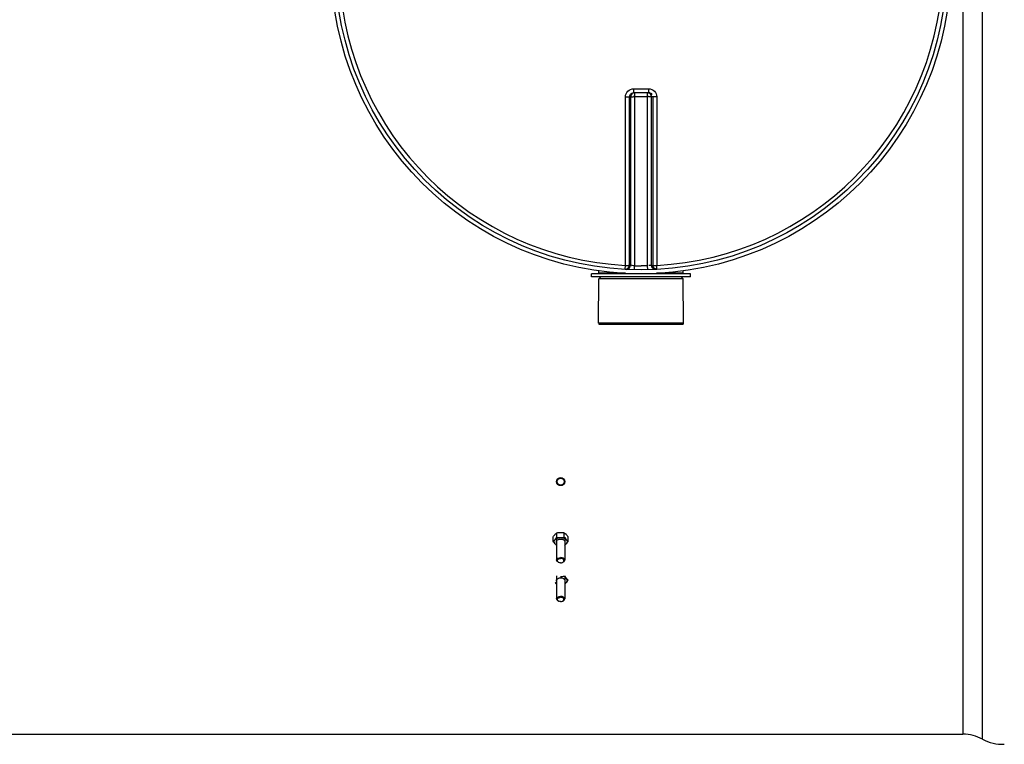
# Model space of a CAD drawing. Header units: millimetres. Extents: x 0 to 297, y 0 to 210.
# Tile 127 of 256: x 158.24 to 169.26, y 83.48 to 91.58. Entities that reach past the tile are written whole.
import ezdxf

# ---------------------------------------------------------------- set-up
doc = ezdxf.new("R2010")
doc.units = ezdxf.units.MM
doc.header["$LTSCALE"] = 16.335
doc.layers.get('0').update_dxf_attribs({"linetype": 'CONTINUOUS'})
for name, color, linetype in [('01_GLOBAL', 7, 'CONTINUOUS'), ('AXE-VISSERIE', 7, 'CONTINUOUS'), ('AXES_REF', 7, 'CONTINUOUS')]:
    doc.layers.add(name, color=color, linetype=linetype)

msp = doc.modelspace()

# ---------------------------------------------------------------- linework, layer by layer
at = {"color": 9, "linetype": 'Continuous'}
for p, q in [((168.796, 100.821), (168.796, 83.595)), ((169.014, 83.539), (169.014, 100.878)), ((165.112, 90.811), (165.112, 90.767)), ((165.112, 90.811), (165.196, 90.811)), ((165.123, 90.767), (165.123, 88.833)), ((165.196, 90.811), (165.28, 90.811)), ((165.269, 88.833), (165.269, 90.767)), ((165.28, 90.811), (165.28, 90.767)), ((165.021, 88.837), (165.021, 90.721)), ((165.078, 90.723), (165.066, 90.722)), ((165.066, 88.838), (165.066, 90.722)), ((165.078, 90.723), (165.078, 88.837)), ((165.269, 90.723), (165.123, 90.723)), ((165.326, 90.722), (165.313, 90.723)), ((165.313, 88.837), (165.313, 90.723)), ((165.326, 90.722), (165.326, 88.838)), ((165.371, 90.721), (165.371, 88.837)), ((165.019, 88.793), (165.021, 88.837)), ((165.122, 88.789), (165.123, 88.833)), ((165.27, 88.789), (165.269, 88.833)), ((165.373, 88.793), (165.371, 88.837)), ((165.022, 88.748), (164.723, 88.748)), ((165.668, 88.748), (165.369, 88.748))]:
    msp.add_line(p, q, dxfattribs=at)
at = {"color": 7, "linetype": 'Continuous'}
for p, q in [((165.108, 90.767), (165.112, 90.767)), ((165.28, 90.767), (165.112, 90.767)), ((165.28, 90.767), (165.284, 90.767)), ((164.723, 88.748), (164.723, 88.776)), ((165.668, 88.748), (165.668, 88.776)), ((165.749, 88.743), (164.642, 88.743)), ((164.642, 88.707), (164.642, 88.743)), ((165.749, 88.707), (164.642, 88.707)), ((164.721, 88.19), (164.723, 88.685)), ((164.723, 88.685), (164.746, 88.707)), ((165.668, 88.685), (164.723, 88.685)), ((165.668, 88.685), (165.646, 88.707)), ((165.671, 88.19), (165.668, 88.685)), ((165.749, 88.707), (165.749, 88.743)), ((165.671, 88.19), (164.721, 88.19)), ((164.213, 85.75), (164.213, 85.802)), ((164.254, 85.796), (164.254, 85.848)), ((164.337, 85.796), (164.337, 85.848)), ((164.379, 85.75), (164.379, 85.802)), ((164.271, 85.517), (164.275, 85.515)), ((164.32, 85.517), (164.316, 85.515)), ((164.271, 85.083), (164.275, 85.082)), ((164.32, 85.083), (164.316, 85.082)), ((153.904, 83.595), (168.796, 83.595))]:
    msp.add_line(p, q, dxfattribs=at)
for centre, radius in [((165.196, 92.208), 3.42), ((164.296, 86.419), 0.045), ((164.296, 86.419), 0.0377)]:
    msp.add_circle(centre, radius, dxfattribs=at)
at = {"color": 9, "linetype": 'Continuous'}
for centre, radius, start, end in [((165.196, 92.208), 3.376, 182.9675, 267.0325), ((165.196, 92.208), 3.376, 272.9675, 357.0325), ((165.124, 90.722), 0.0462, 112.5652, 119.8139), ((165.124, 90.722), 0.0462, 105.3408, 112.579), ((165.28, 90.675), 0.0923, 84.1297, 87.3759), ((165.281, 90.686), 0.0803, 80.8824, 84.1453), ((165.107, 89.203), 1.521, 89.565, 89.7941), ((165.285, 89.203), 1.521, 90.2015, 90.435), ((165.24, 92.207), 3.374, 267.0319, 267.2468), ((165.196, 92.206), 3.374, 268.764, 270), ((165.151, 92.207), 3.374, 272.7532, 272.9681)]:
    msp.add_arc(centre, radius, start, end, dxfattribs=at)
at = {"color": 7, "linetype": 'Continuous'}
for centre, radius, start, end in [((164.719, 88.748), 0.0045, 270, 360), ((165.673, 88.748), 0.0045, 180, 270), ((164.382, 85.857), 0.2, 221.9049, 228.9059), ((163.881, 86.064), 0.459, 323.5925, 324.3204), ((164.292, 85.721), 0.0554, 111.1607, 112.6169), ((164.3, 85.721), 0.0554, 67.3831, 68.8393), ((164.71, 86.064), 0.459, 215.6796, 216.4075), ((164.21, 85.857), 0.2, 311.0941, 318.0951), ((164.289, 85.55), 0.0372, 238.1922, 241.6857), ((164.291, 85.554), 0.0413, 241.7257, 247.4486), ((164.3, 85.554), 0.0413, 292.5514, 298.2743), ((164.302, 85.55), 0.0372, 298.3143, 301.8078), ((164.71, 85.63), 0.459, 215.6796, 216.4075), ((164.382, 85.423), 0.2, 221.9049, 228.9059), ((164.292, 85.287), 0.0554, 111.1607, 112.6169), ((164.3, 85.287), 0.0554, 67.3831, 68.8393), ((164.21, 85.423), 0.2, 311.0941, 318.0951), ((164.289, 85.116), 0.0372, 238.1922, 241.6857), ((164.291, 85.12), 0.0413, 241.7257, 247.4486), ((164.3, 85.12), 0.0413, 292.5514, 298.2743), ((164.302, 85.116), 0.0372, 298.3143, 301.8078), ((168.796, 83.145), 0.45, 60.9471, 90), ((169.233, 83.932), 0.45, 240.9471, 273.2982)]:
    msp.add_arc(centre, radius, start, end, dxfattribs=at)
at = {"color": 9, "linetype": 'Continuous'}
for points, knots in [([(165.021, 90.721), (165.021, 90.744), (165.041, 90.792), (165.089, 90.811), (165.112, 90.811)], [0, 0, 0, 0, 0.499867, 1, 1, 1, 1]), ([(165.28, 90.811), (165.303, 90.811), (165.351, 90.792), (165.371, 90.744), (165.371, 90.721)], [0, 0, 0, 0, 0.501179, 1, 1, 1, 1]), ([(165.294, 90.766), (165.3, 90.765), (165.319, 90.761), (165.312, 90.742), (165.308, 90.737)], [0, 0, 0, 0, 0.491684, 1, 1, 1, 1]), ([(165.078, 90.723), (165.08, 90.723), (165.091, 90.723), (165.102, 90.723), (165.112, 90.723)], [0, 0, 0, 0, 0.107674, 1, 1, 1, 1]), ([(165.313, 90.723), (165.312, 90.723), (165.301, 90.723), (165.289, 90.723), (165.279, 90.723)], [0, 0, 0, 0, 0.107688, 1, 1, 1, 1]), ([(165.123, 88.833), (165.114, 88.833), (165.109, 88.834), (165.086, 88.835), (165.092, 88.836), (165.094, 88.836)], [0, 0, 0, 0, 0.700251, 0.885328, 1, 1, 1, 1]), ([(165.313, 88.837), (165.311, 88.836), (165.3, 88.835), (165.29, 88.835), (165.282, 88.835)], [0, 0, 0, 0, 0.258917, 1, 1, 1, 1]), ([(165.326, 88.838), (165.327, 88.837), (165.341, 88.837), (165.354, 88.837), (165.366, 88.837)], [0, 0, 0, 0, 0.107584, 1, 1, 1, 1])]:
    msp.add_open_spline(points, degree=3, knots=knots, dxfattribs=at)
for points in [[(165.066, 90.722), (165.066, 90.742), (165.087, 90.765), (165.108, 90.767)], [(165.101, 90.762), (165.088, 90.754), (165.078, 90.738), (165.078, 90.723)], [(165.313, 90.723), (165.313, 90.742), (165.296, 90.763), (165.278, 90.767)], [(165.021, 90.721), (165.034, 90.721), (165.071, 90.721), (165.059, 90.722)], [(165.371, 90.721), (165.358, 90.721), (165.321, 90.721), (165.333, 90.722)], [(165.019, 88.793), (165.04, 88.792), (165.066, 88.816), (165.066, 88.838)], [(165.021, 88.837), (165.034, 88.837), (165.071, 88.837), (165.059, 88.838)], [(165.032, 88.792), (165.053, 88.791), (165.078, 88.815), (165.078, 88.837)], [(165.269, 88.833), (165.244, 88.832), (165.22, 88.832), (165.196, 88.833)], [(165.36, 88.792), (165.338, 88.791), (165.313, 88.815), (165.313, 88.837)], [(165.373, 88.793), (165.351, 88.792), (165.326, 88.816), (165.326, 88.838)]]:
    msp.add_open_spline(points, degree=3, dxfattribs=at)
at = {"color": 7, "linetype": 'Continuous'}
for points in [[(164.213, 85.802), (164.219, 85.811), (164.226, 85.82), (164.233, 85.828)], [(164.254, 85.848), (164.268, 85.85), (164.282, 85.851), (164.296, 85.851)], [(164.296, 85.851), (164.31, 85.851), (164.324, 85.85), (164.337, 85.848)], [(164.358, 85.828), (164.366, 85.82), (164.372, 85.811), (164.379, 85.802)], [(164.233, 85.724), (164.226, 85.732), (164.219, 85.741), (164.213, 85.75)], [(164.233, 85.724), (164.228, 85.73), (164.22, 85.747), (164.228, 85.764), (164.233, 85.77)], [(164.233, 85.77), (164.24, 85.777), (164.245, 85.784), (164.251, 85.791)], [(164.233, 85.77), (164.238, 85.775), (164.244, 85.78), (164.251, 85.783)], [(164.251, 85.711), (164.244, 85.714), (164.238, 85.718), (164.233, 85.724)], [(164.249, 85.747), (164.249, 85.749), (164.25, 85.752), (164.251, 85.755)], [(164.251, 85.739), (164.25, 85.741), (164.249, 85.744), (164.249, 85.747)], [(164.254, 85.796), (164.268, 85.794), (164.282, 85.793), (164.296, 85.793)], [(164.272, 85.772), (164.287, 85.778), (164.305, 85.778), (164.32, 85.772)], [(164.296, 85.793), (164.31, 85.793), (164.324, 85.794), (164.337, 85.796)], [(164.341, 85.791), (164.346, 85.784), (164.352, 85.777), (164.358, 85.77)], [(164.341, 85.783), (164.347, 85.78), (164.353, 85.775), (164.358, 85.77)], [(164.341, 85.755), (164.342, 85.752), (164.343, 85.749), (164.343, 85.747)], [(164.343, 85.747), (164.343, 85.744), (164.342, 85.741), (164.341, 85.739)], [(164.358, 85.724), (164.353, 85.718), (164.347, 85.714), (164.341, 85.711)], [(164.358, 85.77), (164.364, 85.764), (164.372, 85.747), (164.364, 85.73), (164.358, 85.724)], [(164.379, 85.75), (164.372, 85.741), (164.366, 85.732), (164.358, 85.724)], [(164.296, 85.512), (164.289, 85.512), (164.282, 85.513), (164.275, 85.515)], [(164.296, 85.512), (164.303, 85.512), (164.31, 85.513), (164.316, 85.515)], [(164.296, 85.359), (164.31, 85.359), (164.324, 85.36), (164.337, 85.362)], [(164.251, 85.277), (164.244, 85.28), (164.238, 85.284), (164.233, 85.29)], [(164.249, 85.313), (164.249, 85.316), (164.25, 85.318), (164.251, 85.321)], [(164.251, 85.305), (164.25, 85.307), (164.249, 85.31), (164.249, 85.313)], [(164.272, 85.339), (164.287, 85.344), (164.305, 85.344), (164.32, 85.339)], [(164.341, 85.358), (164.346, 85.35), (164.352, 85.343), (164.358, 85.336)], [(164.341, 85.321), (164.342, 85.318), (164.343, 85.316), (164.343, 85.313)], [(164.343, 85.313), (164.343, 85.31), (164.342, 85.307), (164.341, 85.305)], [(164.358, 85.29), (164.353, 85.284), (164.347, 85.28), (164.341, 85.277)], [(164.358, 85.336), (164.364, 85.33), (164.372, 85.313), (164.364, 85.296), (164.358, 85.29)], [(164.379, 85.316), (164.372, 85.307), (164.366, 85.298), (164.358, 85.29)], [(164.296, 85.078), (164.289, 85.078), (164.282, 85.079), (164.275, 85.082)], [(164.296, 85.078), (164.303, 85.078), (164.31, 85.079), (164.316, 85.082)]]:
    msp.add_open_spline(points, degree=3, dxfattribs=at)
for points, knots in [([(164.233, 85.828), (164.235, 85.83), (164.242, 85.837), (164.249, 85.843), (164.254, 85.848)], [0, 0, 0, 0, 0.265379, 1, 1, 1, 1]), ([(164.337, 85.848), (164.343, 85.843), (164.35, 85.837), (164.356, 85.83), (164.358, 85.828)], [0, 0, 0, 0, 0.734621, 1, 1, 1, 1]), ([(164.213, 85.75), (164.218, 85.754), (164.225, 85.761), (164.232, 85.768), (164.233, 85.77)], [0, 0, 0, 0, 0.734621, 1, 1, 1, 1]), ([(164.251, 85.783), (164.254, 85.785), (164.268, 85.791), (164.284, 85.793), (164.296, 85.793)], [0, 0, 0, 0, 0.236701, 1, 1, 1, 1]), ([(164.251, 85.755), (164.252, 85.757), (164.256, 85.764), (164.264, 85.769), (164.27, 85.772)], [0, 0, 0, 0, 0.223041, 1, 1, 1, 1]), ([(164.296, 85.793), (164.3, 85.793), (164.315, 85.792), (164.331, 85.788), (164.341, 85.783)], [0, 0, 0, 0, 0.261283, 1, 1, 1, 1]), ([(164.321, 85.772), (164.324, 85.771), (164.331, 85.767), (164.338, 85.761), (164.341, 85.755)], [0, 0, 0, 0, 0.282313, 1, 1, 1, 1]), ([(164.358, 85.77), (164.36, 85.768), (164.366, 85.761), (164.374, 85.754), (164.379, 85.75)], [0, 0, 0, 0, 0.265379, 1, 1, 1, 1]), ([(164.251, 85.541), (164.251, 85.549), (164.265, 85.567), (164.285, 85.57), (164.296, 85.57)], [0, 0, 0, 0, 0.424939, 1, 1, 1, 1]), ([(164.271, 85.517), (164.266, 85.519), (164.256, 85.525), (164.251, 85.536), (164.251, 85.541)], [0, 0, 0, 0, 0.552465, 1, 1, 1, 1]), ([(164.27, 85.518), (164.265, 85.521), (164.257, 85.529), (164.26, 85.547), (164.276, 85.558), (164.289, 85.56), (164.296, 85.56)], [0, 0, 0, 0, 0.234419, 0.438497, 0.692233, 1, 1, 1, 1]), ([(164.341, 85.541), (164.341, 85.549), (164.326, 85.567), (164.307, 85.57), (164.296, 85.57)], [0, 0, 0, 0, 0.424939, 1, 1, 1, 1]), ([(164.322, 85.518), (164.327, 85.521), (164.335, 85.529), (164.332, 85.547), (164.316, 85.558), (164.303, 85.56), (164.296, 85.56)], [0, 0, 0, 0, 0.234419, 0.438497, 0.692233, 1, 1, 1, 1]), ([(164.32, 85.517), (164.326, 85.519), (164.336, 85.525), (164.341, 85.536), (164.341, 85.541)], [0, 0, 0, 0, 0.552465, 1, 1, 1, 1]), ([(164.251, 85.321), (164.252, 85.323), (164.256, 85.33), (164.264, 85.335), (164.27, 85.338)], [0, 0, 0, 0, 0.223041, 1, 1, 1, 1]), ([(164.321, 85.338), (164.324, 85.337), (164.331, 85.333), (164.338, 85.327), (164.341, 85.321)], [0, 0, 0, 0, 0.282313, 1, 1, 1, 1]), ([(164.358, 85.336), (164.36, 85.334), (164.366, 85.327), (164.374, 85.321), (164.379, 85.316)], [0, 0, 0, 0, 0.265379, 1, 1, 1, 1]), ([(164.251, 85.107), (164.251, 85.116), (164.265, 85.133), (164.285, 85.136), (164.296, 85.136)], [0, 0, 0, 0, 0.424939, 1, 1, 1, 1]), ([(164.271, 85.083), (164.266, 85.086), (164.256, 85.092), (164.251, 85.103), (164.251, 85.107)], [0, 0, 0, 0, 0.552465, 1, 1, 1, 1]), ([(164.27, 85.084), (164.265, 85.087), (164.257, 85.095), (164.26, 85.113), (164.276, 85.124), (164.289, 85.126), (164.296, 85.126)], [0, 0, 0, 0, 0.234419, 0.438497, 0.692233, 1, 1, 1, 1]), ([(164.341, 85.107), (164.341, 85.116), (164.326, 85.133), (164.307, 85.136), (164.296, 85.136)], [0, 0, 0, 0, 0.424939, 1, 1, 1, 1]), ([(164.322, 85.084), (164.327, 85.087), (164.335, 85.095), (164.332, 85.113), (164.316, 85.124), (164.303, 85.126), (164.296, 85.126)], [0, 0, 0, 0, 0.234419, 0.438497, 0.692233, 1, 1, 1, 1]), ([(164.32, 85.083), (164.326, 85.086), (164.336, 85.092), (164.341, 85.103), (164.341, 85.107)], [0, 0, 0, 0, 0.552465, 1, 1, 1, 1])]:
    msp.add_open_spline(points, degree=3, knots=knots, dxfattribs=at)
at = {"layer": '01_GLOBAL', "color": 7, "linetype": 'Continuous'}
msp.add_circle((165.196, 92.208), 3.465, dxfattribs=at)
at = {"layer": 'AXE-VISSERIE', "color": 7, "linetype": 'Continuous'}
for p, q in [((164.251, 85.799), (164.251, 85.541)), ((164.341, 85.799), (164.341, 85.541)), ((164.251, 85.365), (164.251, 85.107)), ((164.341, 85.365), (164.341, 85.107))]:
    msp.add_line(p, q, dxfattribs=at)
at = {"layer": 'AXES_REF', "color": 7, "linetype": 'Continuous'}
for p, q in [((164.723, 88.19), (164.723, 88.181)), ((164.723, 88.181), (165.668, 88.181)), ((165.668, 88.19), (165.668, 88.181))]:
    msp.add_line(p, q, dxfattribs=at)

doc.saveas('drawing.dxf')
